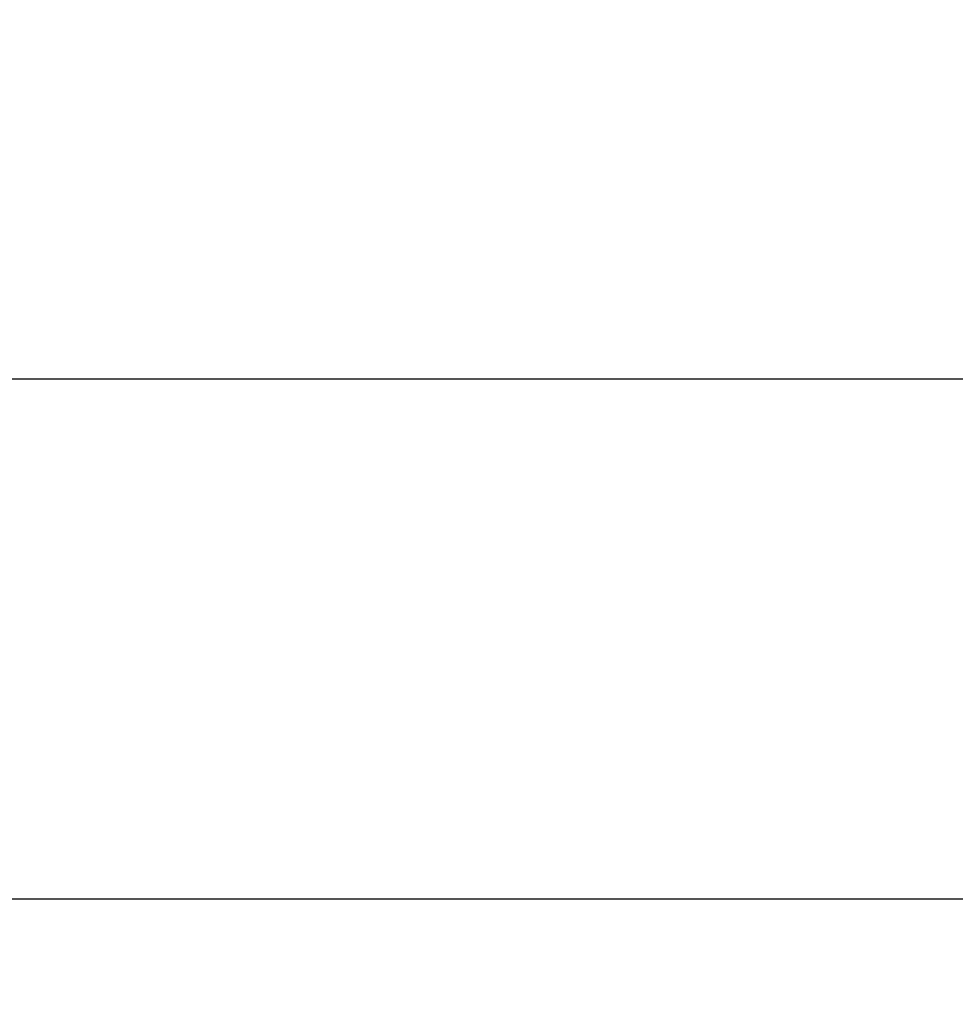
# Model space of a CAD drawing. Header units: millimetres. Extents: x -374129 to 1163271, y -112652 to 695637.
# Tile 107 of 256: x 42441 to 43161, y -32771 to -32013. Entities that reach past the tile are written whole.
import ezdxf
from ezdxf import colors
from ezdxf.entities.mleader import LeaderData, LeaderLine
from ezdxf.math import Vec2, Vec3

# ---------------------------------------------------------------- set-up
doc = ezdxf.new("R2010")
doc.units = ezdxf.units.MM
doc.layers.add('KRT_opisy', color=146, linetype='Continuous')
doc.layers.add('KRT_technologia', color=30, linetype='Continuous')
doc.styles.add('WYMIAR', font='romans.shx', dxfattribs={"width": 0.8})

# ---------------------------------------------------------------- blocks, each defined once
blk = doc.blocks.new('sys napowietrzania')
at = {"layer": 'KRT_technologia', "linetype": 'ByBlock', "lineweight": -2}
for p, q in [((48577.61, -201.76, 904.27), (43071.62, -201.76, 904.27)), ((43071.62, -601.76, 904.27), (48577.61, -601.76, 904.27))]:
    blk.add_line(p, q, dxfattribs=at)

msp = doc.modelspace()

# ---------------------------------------------------------------- block references
msp.add_blockref('sys napowietrzania', (-1019.98, -32087.66, 3070))

# ---------------------------------------------------------------- next in the draw order: leaders
at = {"layer": 'KRT_opisy', "color": 1}
ml = msp.add_multileader_mtext('Standard', dxfattribs=at)
ml.set_content('\\C54;SZAFA AKPIA -DOKŁADNE WYMIARY W TRAKCIE DOBORU I ROZMIESZCZENIA ELEMENTÓW AUTOMATYKI PO UWZGLĘDNIENIU RZECZYWISTYCH POTRZEB MONTAŻOWYCH', style='WYMIAR')
ml.set_leader_properties(color=1)
ml.build(insert=Vec2(0, 0))
ml.multileader.update_dxf_attribs({"text_right_attachment_type": 6, "dogleg_length": 0.36, "arrow_head_size": 200, "scale": 100})
ctx = ml.context
ctx.base_point, ctx.scale, ctx.char_height, ctx.arrow_head_size, ctx.landing_gap_size, ctx.plane_origin = Vec3(32699.33, -27661.99), 100, 200, 200, 9, Vec3(4731.61, -111551.57)
ctx.right_attachment = 6
notes = []
notes.append((ctx, [(0, (1, 1, 0), (32663.33, -27661.99), (1, 0), 36, [(1, [(31840, -32770.64)], 0, [])])]))
ctx.mtext.insert, ctx.mtext.width, ctx.mtext.defined_height, ctx.mtext.flow_direction = Vec3(32708.33, -27561.99), 5517.2638, 1534.23, 5
ctx.mtext.has_bg_fill, ctx.mtext.bg_color, ctx.mtext.bg_scale_factor, ctx.mtext.bg_transparency, ctx.mtext.use_window_bg_color = 1, -1027028792, 1.5, 0, 1
for ctx, leaders in notes:
    for number, flags, end, landing, length, lines in leaders:
        leader = LeaderData()
        leader.index, (leader.has_last_leader_line, leader.has_dogleg_vector, leader.attachment_direction) = number, flags
        leader.last_leader_point, leader.dogleg_vector, leader.dogleg_length = Vec3(end), Vec3(landing), length
        for number, points, colour, breaks in lines:
            line = LeaderLine()
            line.index, line.vertices, line.color, line.breaks = number, Vec3.list(points), colors.encode_raw_color(colour), breaks
            leader.lines.append(line)
        ctx.leaders.append(leader)

doc.saveas('drawing.dxf')
